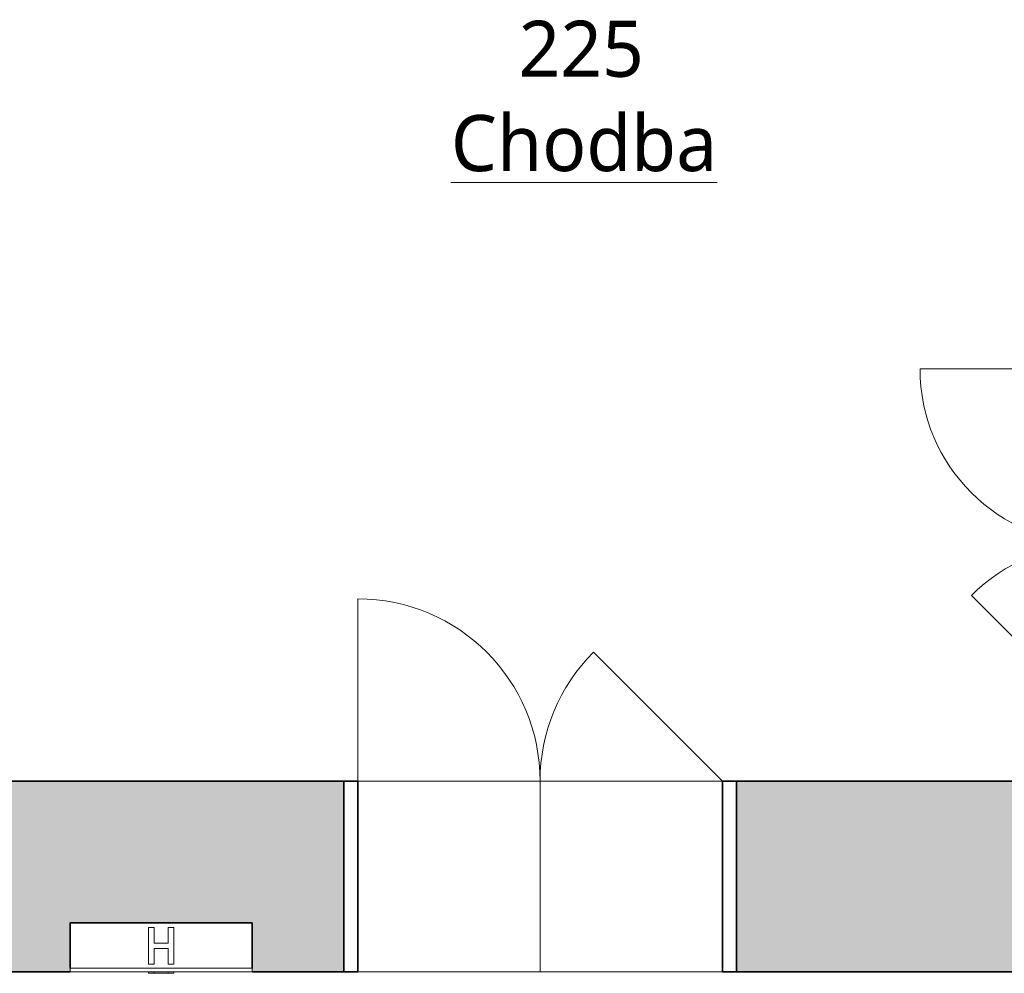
# Model space of a CAD drawing. Header units: metres. Extents: x -0.2 to 46.9, y -1.3 to 28.
# Tile 10 of 29: x 17.9 to 21.4, y 7.7 to 11.1. Entities that reach past the tile are written whole.
import ezdxf

# ---------------------------------------------------------------- set-up
doc = ezdxf.new("R2010")
doc.units = ezdxf.units.M
doc.linetypes.add('AV - Cerch_ 1 tecka 4mm', pattern=[0.006, 0.004, -0.001, 0, -0.001])
doc.layers.add('AV-MISTNOSTI', color=5, linetype='Continuous', lineweight=5, true_color=0x0000ff)
for name, color, linetype, lineweight in [('AV-SRAFY', 7, 'Continuous', 35), ('AV-STAVBA', 7, 'Continuous', 18), ('AV-VYBAVENI', 7, 'Continuous', 18)]:
    doc.layers.add(name, color=color, linetype=linetype, lineweight=lineweight)
doc.styles.add('Trebuchet MS_B', font='trebuc.ttf', dxfattribs={"height": 0.2})

# ---------------------------------------------------------------- blocks, each defined once
blk = doc.blocks.new('DO_2-P_Obl__členěné_222 - 1300x2750_zdobné-986002-2NP')
at = {"layer": 'AV-STAVBA', "color": 254, "true_color": 0xcccccc}
for p, q in [((-0.65, 0.86), (-0.65, 0.21)), ((0.65, 0.21), (0.1904, 0.6696)), ((-0.65, 0.21), (0.65, 0.21)), ((-0.65, -0.47), (-0.65, 0.21)), ((0, 0.21), (0, -0.47)), ((0.65, -0.47), (0.65, 0.21)), ((-0.7, -0.47), (-0.65, -0.47)), ((-0.65, -0.47), (0.65, -0.47)), ((0.65, -0.47), (0.7, -0.47))]:
    blk.add_line(p, q, dxfattribs=at)
at = {"layer": 'AV-STAVBA', "color": 254, "lineweight": 35, "true_color": 0xcccccc}
for p, q in [((-0.65, 0.21), (-0.7, 0.21)), ((-0.7, 0.21), (-0.7, -0.47)), ((-0.65, -0.47), (-0.65, 0.21)), ((0.7, 0.21), (0.65, 0.21)), ((0.65, 0.21), (0.65, -0.47)), ((0.7, -0.47), (0.7, 0.21)), ((-0.7, -0.47), (-0.65, -0.47)), ((0.65, -0.47), (0.7, -0.47))]:
    blk.add_line(p, q, dxfattribs=at)
at = {"layer": 'AV-STAVBA', "color": 254, "linetype": 'AV - Cerch_ 1 tecka 4mm', "true_color": 0xcccccc}
for p, q in [((-0.65, 0.21), (0.65, 0.21)), ((-0.7, -0.47), (0.7, -0.47)), ((-0.65, -0.47), (0.65, -0.47))]:
    blk.add_line(p, q, dxfattribs=at)
at = {"layer": 'AV-STAVBA', "color": 254, "true_color": 0xcccccc}
for centre, start, end in [((-0.65, 0.21), 360, 90), ((0.65, 0.21), 135, 180)]:
    blk.add_arc(centre, 0.65, start, end, dxfattribs=at)
blk = doc.blocks.new('DO_2-L_Obl__členěné_prosklené_222 - 1250x2750-993052-2NP')
at = {"layer": 'AV-STAVBA', "color": 254, "true_color": 0xcccccc}
for p, q in [((0.625, 0.57), (0.625, -0.055)), ((-0.625, -0.055), (-0.1831, 0.3869)), ((-0.625, -0.055), (0.625, -0.055)), ((-0.625, -0.205), (-0.625, -0.055)), ((0, -0.055), (0, -0.205)), ((0.625, -0.205), (0.625, -0.055)), ((-0.675, -0.205), (-0.625, -0.205)), ((-0.625, -0.205), (0.625, -0.205)), ((0.625, -0.205), (0.675, -0.205))]:
    blk.add_line(p, q, dxfattribs=at)
at = {"layer": 'AV-STAVBA', "color": 254, "lineweight": 35, "true_color": 0xcccccc}
for p, q in [((-0.625, -0.055), (-0.675, -0.055)), ((-0.675, -0.055), (-0.675, -0.205)), ((-0.625, -0.205), (-0.625, -0.055)), ((0.675, -0.055), (0.625, -0.055)), ((0.625, -0.055), (0.625, -0.205)), ((0.675, -0.205), (0.675, -0.055)), ((-0.675, -0.205), (-0.625, -0.205)), ((0.625, -0.205), (0.675, -0.205))]:
    blk.add_line(p, q, dxfattribs=at)
at = {"layer": 'AV-STAVBA', "color": 254, "linetype": 'AV - Cerch_ 1 tecka 4mm', "true_color": 0xcccccc}
for p, q in [((-0.625, -0.055), (0.625, -0.055)), ((-0.675, -0.205), (0.675, -0.205)), ((-0.625, -0.205), (0.625, -0.205))]:
    blk.add_line(p, q, dxfattribs=at)
at = {"layer": 'AV-STAVBA', "color": 254, "true_color": 0xcccccc}
for centre, start, end in [((0.625, -0.055), 90, 180), ((-0.625, -0.055), 360, 45)]:
    blk.add_arc(centre, 0.625, start, end, dxfattribs=at)
blk = doc.blocks.new('PF_Hydrant pod omítku - 650x650-1551170-2NP')
at = {"layer": 'AV-VYBAVENI', "color": 254, "true_color": 0xccccff}
for p, q in [((-0.7777, 0.34), (-0.1277, 0.34)), ((-0.7777, 0.34), (-0.7777, 0.327)), ((-0.7777, 0.34), (-0.7777, 0.165)), ((-0.1277, 0.327), (-0.7777, 0.327)), ((-0.4977, 0.345), (-0.4777, 0.345)), ((-0.4977, 0.34), (-0.4977, 0.345)), ((-0.4777, 0.345), (-0.4277, 0.345)), ((-0.4777, 0.34), (-0.4777, 0.345)), ((-0.4277, 0.345), (-0.4077, 0.345)), ((-0.4277, 0.34), (-0.4277, 0.345)), ((-0.4077, 0.34), (-0.4077, 0.345)), ((-0.1277, 0.34), (-0.1277, 0.327)), ((-0.1277, 0.165), (-0.1277, 0.34)), ((-0.4977, 0.312), (-0.4977, 0.182)), ((-0.4777, 0.312), (-0.4977, 0.312)), ((-0.4777, 0.257), (-0.4777, 0.312)), ((-0.4277, 0.312), (-0.4277, 0.257)), ((-0.4077, 0.312), (-0.4277, 0.312)), ((-0.4077, 0.182), (-0.4077, 0.312)), ((-0.4277, 0.257), (-0.4777, 0.257)), ((-0.4277, 0.237), (-0.4777, 0.237)), ((-0.4777, 0.182), (-0.4777, 0.237)), ((-0.4277, 0.237), (-0.4277, 0.182)), ((-0.4977, 0.182), (-0.4777, 0.182)), ((-0.4277, 0.182), (-0.4077, 0.182)), ((-0.7777, 0.165), (-0.1277, 0.165))]:
    blk.add_line(p, q, dxfattribs=at)
blk = doc.blocks.new('D0089 - 1514 - OÚPSŘ_Benešova_rvt-1-2NP')
at = {"layer": 'AV-SRAFY', "lineweight": 18, "true_color": 0xcccccc}
h = blk.add_hatch(color=254, dxfattribs=at)
h.paths.add_polyline_path([(39.2348, 7.6982), (39.2348, 8.3782), (35.9474, 8.3782), (35.9474, 7.6982)])
h.paths.add_polyline_path([(33.8548, 7.6982), (34.5474, 7.6982), (34.5474, 8.3782), (31.2824, 8.3782), (31.2824, 7.6982), (31.5874, 7.6982)])
h.paths.add_polyline_path([(20.4448, 7.6982), (22.9848, 7.6982), (22.9848, 8.3782), (20.4448, 8.3782)])
h.paths.add_polyline_path([(18.0686, 7.6982), (18.0686, 7.8732), (18.7186, 7.8732), (18.7186, 7.6982), (19.0448, 7.6982), (19.0448, 8.3782), (17.7648, 8.3782), (17.7648, 7.6982)])
h.paths.add_polyline_path([(24.2848, 7.6982), (29.9324, 7.6982), (29.9324, 8.3782), (24.2848, 8.3782)])
at = {"layer": 'AV-STAVBA', "color": 254, "lineweight": 35, "true_color": 0xcccccc}
for p, q in [((19.0448, 8.3782), (17.7648, 8.3782)), ((19.0448, 7.6982), (19.0448, 8.3782)), ((22.9848, 8.3782), (20.4448, 8.3782)), ((20.4448, 8.3782), (20.4448, 7.6982)), ((18.0686, 7.7112), (18.0686, 7.8732)), ((18.0686, 7.8732), (18.7186, 7.8732)), ((18.7186, 7.8732), (18.7186, 7.7112)), ((17.7648, 7.6982), (18.0686, 7.6982)), ((18.7186, 7.6982), (19.0448, 7.6982)), ((20.4448, 7.6982), (22.1148, 7.6982))]:
    blk.add_line(p, q, dxfattribs=at)
at = {"layer": 'AV-STAVBA', "color": 254, "true_color": 0xcccccc}
blk.add_line((19.0948, 8.3782), (20.3948, 8.3782), dxfattribs=at)
at = {"layer": 'AV-STAVBA', "color": 254, "lineweight": 18, "true_color": 0xcccccc, "rotation": 89.99999999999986}
blk.add_blockref('DO_2-L_Obl__členěné_prosklené_222 - 1250x2750-993052-2NP', (21.6698, 9.2232), dxfattribs=at)
at = {"layer": 'AV-STAVBA', "color": 254, "lineweight": 18, "true_color": 0xcccccc}
blk.add_blockref('DO_2-P_Obl__členěné_222 - 1300x2750_zdobné-986002-2NP', (19.7448, 8.1682), dxfattribs=at)
at = {"layer": 'AV-VYBAVENI', "color": 254, "lineweight": 18, "true_color": 0xcccccc, "rotation": 180}
blk.add_blockref('PF_Hydrant pod omítku - 650x650-1551170-2NP', (17.9408, 8.0382), dxfattribs=at)

msp = doc.modelspace()

# ---------------------------------------------------------------- block references
at = {"lineweight": 5}
msp.add_blockref('D0089 - 1514 - OÚPSŘ_Benešova_rvt-1-2NP', (0, 0), dxfattribs=at)

# ---------------------------------------------------------------- texts
at = {"layer": 'AV-MISTNOSTI', "char_height": 0.2, "attachment_point": 1, "style": 'Trebuchet MS_B'}
for s, insert, width in [('225', (19.668, 11.089), 0.601266), ('\\LChodba', (19.4265, 10.7527), 1.186497)]:
    msp.add_mtext(s, dxfattribs=dict(at, insert=insert, width=width))

doc.saveas('drawing.dxf')
